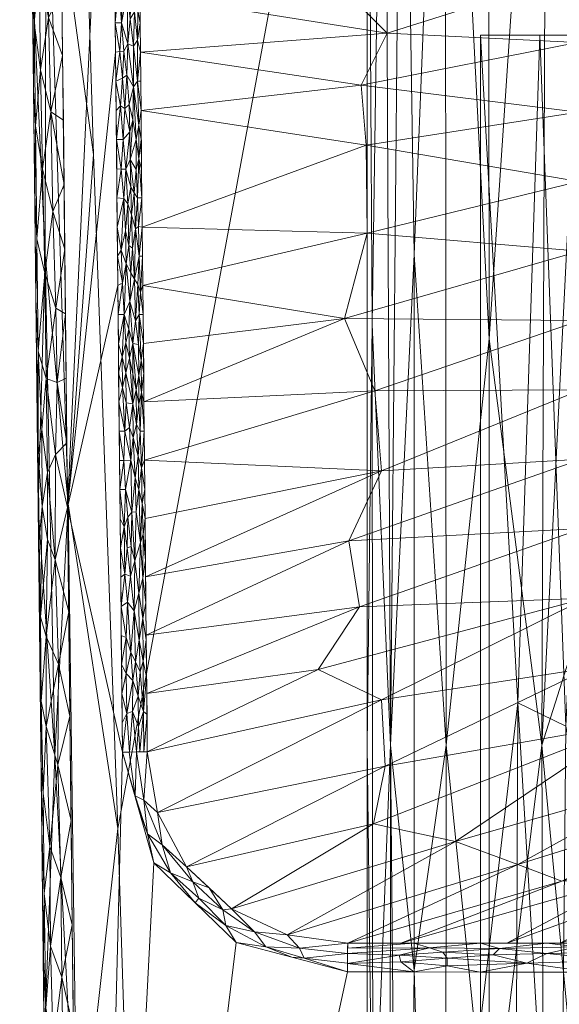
# Model space of a CAD drawing. Header units: millimetres. Extents: x -250 to 250, y 0 to 441.
# Tile 2 of 68: x -250 to -195, y 120 to 220. Entities that reach past the tile are written whole.
import ezdxf

# ---------------------------------------------------------------- set-up
doc = ezdxf.new("R2010")
doc.units = ezdxf.units.MM
doc.layers.add('A-GENM', color=13, linetype='Continuous')

# ---------------------------------------------------------------- blocks, each defined once
blk = doc.blocks.new('MODEL_CCAS0304-1000410R0 - MODEL_CCAS0304-1000410R0-442511-Preview')
at = {"layer": 'A-GENM', "lineweight": 9}
mesh = blk.add_polyface(dxfattribs=at)
corners = [(247.04, -340.46), (245.16, -170.23), (243.26, 0), (-243.26, 0), (-245.16, -170.23), (-247.04, -340.46), (-244.65, -367.74), (-234.65, -393.21), (-215.31, -412.57), (-190.53, -424.2), (-163.94, -430.7), (-136.8, -434.31), (-109.49, -436.28), (-82.13, -437.29), (-54.76, -437.74), (-27.38, -437.88), (0, -437.9), (27.38, -437.88), (54.76, -437.74), (82.13, -437.29), (109.49, -436.28), (136.8, -434.31), (163.94, -430.7), (190.53, -424.2), (215.31, -412.57), (234.65, -393.21), (244.65, -367.74), (0, -433.45), (-26.9, -433.42), (-53.79, -433.27), (-80.69, -432.8), (-107.56, -431.76), (-134.38, -429.72), (-161.02, -425.96), (-187.05, -419.18), (-211.1, -407.12), (-229.57, -387.57), (-239.12, -362.43), (-241.42, -335.64), (-241.2, -311.85), (-240.96, -288.05), (-240.73, -264.26), (-240.5, -240.46), (-240.27, -216.67), (-240.03, -192.87), (-239.8, -169.08), (-239.57, -145.28), (-236.37, -134.01), (-227.95, -125.86), (-216.63, -122.87), (-144.42, -122.84), (-72.21, -122.84), (0, -122.84), (72.21, -122.84), (144.42, -122.84), (216.63, -122.87), (227.96, -125.86), (236.37, -134.01), (239.57, -145.28), (239.8, -169.08), (240.03, -192.87), (240.27, -216.67), (240.5, -240.46), (240.73, -264.26), (240.96, -288.05), (241.2, -311.85), (241.42, -335.64), (239.12, -362.43), (229.57, -387.57), (211.1, -407.12), (187.05, -419.18), (161.02, -425.96), (134.38, -429.72), (107.56, -431.76), (80.69, -432.8), (53.79, -433.27), (26.9, -433.42)]
mesh.append_faces([[corners[k] for k in face] for face in [(47, 3, 46), (50, 3, 49), (57, 2, 56), (61, 1, 60), (34, 10, 33), (70, 23, 69)]], dxfattribs={"vtx0": -1, "vtx1": -1})
mesh.append_faces([[corners[k] for k in face] for face in [(3, 47, 48), (4, 45, 46, 3), (5, 40, 41, 4), (4, 41, 42), (4, 44, 45), (2, 57, 58), (58, 1, 2), (0, 66, 67, 26), (26, 67, 68, 25), (11, 32, 33, 10), (35, 8, 9), (15, 28, 29, 14), (28, 15, 16, 27), (25, 68, 69), (17, 75, 76, 16), (16, 76, 27), (75, 17, 18)]], dxfattribs={"vtx0": -1, "vtx2": -1})
mesh.append_faces([[corners[k] for k in face] for face in [(5, 38, 39, 40), (2, 53, 54, 55), (1, 58, 59, 60), (1, 61, 62, 63), (0, 64, 65, 66), (69, 23, 24, 25)]], dxfattribs={"vtx0": -1, "vtx3": -1})
mesh.append_faces([[corners[k] for k in face] for face in [(51, 52, 3, 50), (48, 49, 3), (43, 44, 4, 42), (55, 56, 2), (11, 12, 32), (29, 30, 14)]], dxfattribs={"vtx1": -1, "vtx2": -1})
mesh.append_faces([[corners[k] for k in face] for face in [(2, 3, 52, 53), (37, 38, 5, 6), (0, 1, 63, 64), (6, 7, 36, 37), (35, 36, 7, 8), (34, 35, 9, 10), (12, 13, 31, 32), (30, 31, 13, 14), (70, 71, 22, 23), (71, 72, 21, 22), (72, 73, 20, 21), (73, 74, 19, 20), (18, 19, 74, 75)]], dxfattribs={"vtx1": -1, "vtx3": -1})
mesh = blk.add_polyface(dxfattribs=at)
corners = [(236.49, 0, -45.12), (237.81, -68.77, -45.12), (240.05, -137.51, -45.12), (242.51, -206.24, -45.12), (244.62, -275, -45.12), (214.62, -275, -45.12), (214.62, -17, -45.12), (-214.62, -17, -45.12), (-214.62, -275, -45.12), (-244.62, -275, -45.12), (-242.51, -206.25, -45.12), (-240.05, -137.51, -45.12), (-237.81, -68.77, -45.12), (-236.49, 0, -45.12)]
mesh.append_faces([[corners[k] for k in face] for face in [(5, 2, 3, 4)]], dxfattribs={"vtx0": -1})
mesh.append_faces([[corners[k] for k in face] for face in [(6, 0, 1), (6, 1, 2, 5)]], dxfattribs={"vtx0": -1, "vtx2": -1})
mesh.append_faces([[corners[k] for k in face] for face in [(12, 13, 7)]], dxfattribs={"vtx1": -1, "vtx2": -1})
mesh.append_faces([[corners[k] for k in face] for face in [(6, 7, 13, 0), (11, 12, 7, 8)]], dxfattribs={"vtx1": -1, "vtx3": -1})
mesh.append_faces([[corners[k] for k in face] for face in [(8, 9, 10, 11)]], dxfattribs={"vtx3": -1})
mesh = blk.add_polyface(dxfattribs=at)
corners = [(250.04, -340.44, -3), (249.24, -335.14, -21.08), (246.87, -329.72, -38.99), (242.89, -324.23, -56.59), (237.32, -318.7, -73.74), (230.26, -313.17, -90.33), (221.83, -307.68, -106.29), (212.17, -302.25, -121.55), (201.44, -296.92, -136.12), (189.78, -291.69, -150), (189.64, -275, -150), (204.79, -275, -131.3), (218.11, -275, -111.45), (229.37, -275, -90.37), (238.28, -275, -68.18), (244.62, -275, -45.12), (242.51, -206.24, -45.12), (240.05, -137.51, -45.12), (237.81, -68.77, -45.12), (236.49, 0, -45.12), (242.22, 0, -24.39), (246.22, 0, -3.43), (248.15, -170.22, -3.21), (197.22, -275, -140.65), (211.45, -275, -121.37), (249.37, -280.01, -3.07), (246.91, -60.39, -3.35), (244.15, -100.72, -23.4), (247.34, -241.52, -24.13), (245.1, -170.61, -27.48), (247.55, -288.99, -30.16), (248.84, -282.29, -16.7), (241.51, -51.47, -30.32), (244.51, -43.15, -16.33), (247.53, -115.3, -3.28), (248.76, -225.12, -3.14), (247.46, -195.99, -15.15), (246.46, -144.95, -15.36)]
mesh.append_faces([[corners[k] for k in face] for face in [(23, 9, 10)]], dxfattribs={"vtx0": -1})
mesh.append_faces([[corners[k] for k in face] for face in [(19, 32, 18), (9, 23, 8), (25, 31, 35), (6, 13, 5), (35, 36, 22), (4, 14, 3), (16, 28, 15), (21, 33, 20)]], dxfattribs={"vtx0": -1, "vtx1": -1})
mesh.append_faces([[corners[k] for k in face] for face in [(15, 30, 2), (30, 31, 1), (30, 15, 28), (29, 17, 27), (28, 16, 29), (28, 36, 35), (32, 33, 27), (18, 32, 27), (36, 28, 29), (37, 36, 29), (31, 30, 28), (28, 35, 31), (27, 33, 26), (37, 22, 36), (29, 27, 37), (33, 32, 20), (34, 37, 27)]], dxfattribs={"vtx0": -1, "vtx1": -1, "vtx2": -1})
mesh.append_faces([[corners[k] for k in face] for face in [(29, 16, 17), (15, 2, 3), (7, 11, 24), (31, 25, 0), (13, 4, 5), (11, 7, 8), (27, 26, 34), (37, 34, 22), (4, 13, 14), (3, 14, 15), (7, 24, 12), (8, 23, 11)]], dxfattribs={"vtx0": -1, "vtx2": -1})
mesh.append_faces([[corners[k] for k in face] for face in [(1, 2, 30), (21, 26, 33), (17, 18, 27), (19, 20, 32), (0, 1, 31), (6, 7, 12), (12, 13, 6)]], dxfattribs={"vtx1": -1, "vtx2": -1})
mesh = blk.add_polyface(dxfattribs=at)
corners = [(176.39, -275, -130), (176.39, -17, -130), (190.36, -17, -110.64), (202.27, -17, -90.19), (211.05, -17, -68.32), (214.62, -17, -45.12), (214.62, -275, -45.12), (211.05, -275, -68.32), (202.27, -275, -90.19), (190.36, -275, -110.64), (176.39, -146, -130), (196.81, -146, -100.25), (206.55, -146, -80.89), (214.62, -146, -45.12), (212.34, -17, -59.9), (212.23, -146, -63.93), (212.83, -275, -56.72), (183.07, -275, -120.73), (187.02, -176.82, -115.58), (184.33, -87.16, -119.41), (191.85, -93.98, -108.34), (196.31, -17, -100.42), (196.31, -275, -100.42), (206.66, -275, -79.25), (206.66, -17, -79.25), (214.02, -99.88, -54.32), (214.09, -188.9, -53.79), (183.37, -17, -120.32), (202.16, -102.68, -90.41), (202.16, -187.42, -90.41), (209.81, -196.01, -72.27), (209.81, -123.06, -72.27)]
mesh.append_faces([[corners[k] for k in face] for face in [(22, 29, 8), (24, 28, 3), (13, 25, 5), (16, 26, 6), (3, 28, 21), (8, 29, 23), (4, 31, 24)]], dxfattribs={"vtx0": -1, "vtx1": -1})
mesh.append_faces([[corners[k] for k in face] for face in [(28, 12, 29), (18, 10, 19), (25, 13, 26), (9, 18, 11), (12, 24, 31), (30, 15, 7), (20, 21, 11), (15, 14, 25), (16, 15, 26), (18, 17, 10), (2, 20, 19), (11, 18, 20), (19, 20, 18), (11, 21, 28), (28, 29, 11), (12, 23, 29), (31, 30, 12), (25, 26, 15), (12, 28, 24), (11, 29, 22), (15, 30, 31), (12, 30, 23), (31, 4, 15)]], dxfattribs={"vtx0": -1, "vtx1": -1, "vtx2": -1})
mesh.append_faces([[corners[k] for k in face] for face in [(25, 14, 5), (19, 10, 1), (26, 13, 6)]], dxfattribs={"vtx0": -1, "vtx2": -1})
mesh.append_faces([[corners[k] for k in face] for face in [(16, 7, 15), (9, 17, 18), (7, 23, 30), (4, 14, 15), (2, 21, 20), (27, 2, 19, 1), (22, 9, 11)]], dxfattribs={"vtx1": -1, "vtx2": -1})
mesh.append_faces([[corners[k] for k in face] for face in [(17, 0, 10)]], dxfattribs={"vtx2": -1})
mesh = blk.add_polyface(dxfattribs=at)
corners = [(203.06, -17, -88.59), (190.92, -17, -109.79), (176.39, -17, -130), (176.39, -218.39, -130), (190.92, -218.39, -109.79), (203.06, -218.39, -88.59), (176.39, -117.7, -130), (185.22, -218.39, -117.7), (188.34, -117.7, -113.65), (196.99, -218.39, -99.19), (203.06, -117.7, -88.59), (196.45, -17, -100.13), (194.36, -147.94, -104.35), (199.25, -150.32, -95.93), (199.54, -77.77, -95.39), (194.99, -79.56, -103.3), (183.65, -17, -119.89), (182.64, -151.83, -121.73), (182.05, -82.65, -122.54)]
mesh.append_faces([[corners[k] for k in face] for face in [(5, 13, 9), (0, 14, 10), (3, 17, 6), (2, 18, 16)]], dxfattribs={"vtx0": -1, "vtx1": -1})
mesh.append_faces([[corners[k] for k in face] for face in [(15, 8, 12), (18, 6, 17), (15, 13, 14), (17, 7, 8), (12, 8, 4), (13, 12, 9), (13, 15, 12), (14, 13, 10), (14, 11, 15), (8, 15, 1), (18, 8, 16), (8, 18, 17)]], dxfattribs={"vtx0": -1, "vtx1": -1, "vtx2": -1})
mesh.append_faces([[corners[k] for k in face] for face in [(8, 1, 16)]], dxfattribs={"vtx0": -1, "vtx2": -1})
mesh.append_faces([[corners[k] for k in face] for face in [(5, 10, 13), (7, 4, 8), (3, 7, 17), (4, 9, 12), (2, 6, 18), (0, 11, 14), (11, 1, 15)]], dxfattribs={"vtx1": -1, "vtx2": -1})
mesh = blk.add_polyface(dxfattribs=at)
corners = [(203.06, -17, -88.59), (203.06, -218.39, -88.59), (203.06, -218.39, -130), (203.06, -60, -175.12), (203.06, -17, -175.12)]
mesh.append_faces([[corners[k] for k in face] for face in [(3, 1, 2)]], dxfattribs={"vtx0": -1})
mesh.append_faces([[corners[k] for k in face] for face in [(0, 1, 3, 4)]], dxfattribs={"vtx1": -1})
mesh = blk.add_polyface(dxfattribs=at)
corners = [(203.06, -60, -175.12), (203.06, -218.39, -130), (176.39, -218.39, -130), (115.2, -218.39, -130), (115.2, -60, -175.12)]
mesh.append_faces([[corners[k] for k in face] for face in [(2, 4, 0, 1)]], dxfattribs={"vtx0": -1})
mesh.append_faces([[corners[k] for k in face] for face in [(2, 3, 4)]], dxfattribs={"vtx2": -1})
mesh = blk.add_polyface(dxfattribs=at)
corners = [(245.44, -101.06, -0.21), (245.35, -89.95, -0.22), (244.32, -95.76), (245.26, -79.78, -0.23), (246.38, -85.2, -0.97), (247.33, -97.8, -3.31), (247.06, -91.22, -2.01), (247.16, -102.29, -1.93), (245.76, -122.34, -0.24), (246.64, -115.44, -0.88), (245.56, -110.92, -0.21), (246.47, -105.9, -0.83), (247.4, -104.38, -3.3), (247.39, -107.87, -2.51), (246.89, -125.5, -1.03), (244.21, -85.12), (246.4, -95.73, -0.87), (247.25, -91.21, -3.31), (247.18, -84.63, -3.32), (246.96, -80.05, -2.07), (247.12, -110.24, -1.63), (244.44, -106.4), (244.56, -117.03), (244.68, -127.67), (247.39, -119.19, -2.02), (247.53, -130.87, -2.03), (247.63, -124.13, -3.27), (247.55, -117.55, -3.28), (247.48, -110.96, -3.29), (247.11, -78.04, -3.33)]
mesh.append_faces([[corners[k] for k in face] for face in [(18, 6, 17), (12, 13, 28)]], dxfattribs={"vtx0": -1, "vtx1": -1})
mesh.append_faces([[corners[k] for k in face] for face in [(0, 1, 2), (3, 1, 4), (5, 6, 7), (8, 9, 10), (9, 11, 10), (11, 0, 10), (12, 7, 13), (8, 14, 9), (1, 3, 15), (16, 6, 4), (6, 18, 19), (6, 16, 7), (11, 16, 0), (20, 7, 11), (6, 19, 4), (4, 1, 16), (0, 21, 10), (1, 0, 16), (22, 8, 10), (16, 11, 7), (24, 9, 14), (24, 14, 25), (25, 26, 24), (13, 7, 20), (11, 9, 20), (9, 24, 20), (24, 27, 13), (24, 13, 20)]], dxfattribs={"vtx0": -1, "vtx1": -1, "vtx2": -1})
mesh.append_faces([[corners[k] for k in face] for face in [(1, 15, 2), (10, 21, 22), (7, 12, 5)]], dxfattribs={"vtx0": -1, "vtx2": -1})
mesh.append_faces([[corners[k] for k in face] for face in [(5, 17, 6), (2, 21, 0), (22, 23, 8), (27, 28, 13), (18, 29, 19), (26, 27, 24)]], dxfattribs={"vtx1": -1, "vtx2": -1})
mesh = blk.add_polyface(dxfattribs=at)
corners = [(247.7, -130.72, -3.26), (247.63, -124.13, -3.27), (247.53, -130.87, -2.03), (247.78, -137.3, -3.26), (245.83, -132.5, -0.22), (246.16, -144, -0.3), (246.97, -135.65, -0.98), (247.35, -157.06, -1.14), (247.33, -147.91, -1.25), (246.08, -154.26, -0.21), (247.65, -141.09, -2.02), (247.85, -150.47, -2.35), (248, -157.05, -3.23), (247.92, -150.47, -3.24), (246.89, -125.5, -1.03), (245.04, -159.59), (244.92, -148.95), (247.21, -166.95, -0.85), (246.44, -164.9, -0.32), (247.21, -173.78, -0.77), (245.76, -122.34, -0.24), (244.68, -127.67), (247.91, -159.09, -2.17), (244.8, -138.31), (245.16, -170.23), (246.38, -175.62, -0.23), (247.85, -143.88, -3.25), (248.07, -163.63, -3.22), (248.05, -166.93, -2.37), (248.15, -170.22, -3.21), (247.76, -170.32, -1.51)]
mesh.append_faces([[corners[k] for k in face] for face in [(15, 9, 16), (26, 11, 13)]], dxfattribs={"vtx0": -1, "vtx1": -1})
mesh.append_faces([[corners[k] for k in face] for face in [(4, 5, 6), (7, 8, 9), (2, 10, 3), (4, 6, 14), (17, 18, 19), (4, 20, 21), (20, 4, 14), (17, 22, 7), (23, 5, 4), (9, 5, 16), (8, 7, 11), (24, 25, 18), (8, 11, 10), (15, 18, 9), (7, 9, 18), (6, 2, 14), (2, 6, 10), (8, 6, 5), (12, 11, 22), (10, 11, 26), (22, 11, 7), (6, 8, 10), (9, 8, 5), (27, 22, 28), (22, 30, 28), (19, 30, 17), (22, 17, 30), (7, 18, 17)]], dxfattribs={"vtx0": -1, "vtx1": -1, "vtx2": -1})
mesh.append_faces([[corners[k] for k in face] for face in [(11, 12, 13), (5, 23, 16), (4, 21, 23), (18, 15, 24), (10, 26, 3), (28, 29, 27)]], dxfattribs={"vtx0": -1, "vtx2": -1})
mesh.append_faces([[corners[k] for k in face] for face in [(0, 1, 2, 3), (27, 12, 22)]], dxfattribs={"vtx1": -1, "vtx2": -1})
mesh = blk.add_polyface(dxfattribs=at)
corners = [(206.46, -123.49, -0.08), (198.32, -123.75, -0.15), (206.46, -124.27, -0.37), (216.61, -124.76, -0.67), (216.62, -123.72, -0.3), (211.35, -124.57, -0.55), (196.31, -125.8, -2.41), (201.11, -125.26, -1.24), (193.19, -125.44, -1.51), (208.26, -125.32, -1.33), (206.89, -124.87, -0.79), (216.63, -122.87), (209.86, -122.87), (196.29, -124.75, -0.69), (189.22, -124.02, -0.25), (216.61, -125.28, -1.53), (209.84, -125.8, -2.4), (216.6, -125.81, -2.39), (203.09, -122.86), (211.17, -123.89, -0.19), (203.07, -125.8, -2.41), (201.75, -124.63, -0.59), (197.45, -122.86), (191.81, -122.86), (188.89, -124.91, -0.82), (189.54, -125.79, -2.42)]
mesh.append_faces([[corners[k] for k in face] for face in [(15, 16, 17)]], dxfattribs={"vtx0": -1})
mesh.append_faces([[corners[k] for k in face] for face in [(0, 1, 2), (6, 7, 8), (5, 9, 3), (7, 9, 10), (13, 1, 14), (5, 4, 19), (1, 0, 18), (9, 5, 10), (0, 19, 12), (19, 0, 2), (13, 21, 1), (14, 1, 23), (13, 24, 8), (19, 2, 5), (12, 19, 4), (10, 5, 2), (16, 15, 9), (2, 21, 10), (10, 21, 7), (8, 7, 13), (20, 9, 7), (13, 14, 24), (1, 21, 2), (7, 21, 13)]], dxfattribs={"vtx0": -1, "vtx1": -1, "vtx2": -1})
mesh.append_faces([[corners[k] for k in face] for face in [(0, 12, 18), (9, 20, 16), (8, 25, 6)]], dxfattribs={"vtx0": -1, "vtx2": -1})
mesh.append_faces([[corners[k] for k in face] for face in [(1, 18, 22, 23)]], dxfattribs={"vtx0": -1, "vtx3": -1})
mesh.append_faces([[corners[k] for k in face] for face in [(3, 4, 5), (6, 20, 7), (15, 3, 9)]], dxfattribs={"vtx1": -1, "vtx2": -1})
mesh.append_faces([[corners[k] for k in face] for face in [(4, 11, 12)]], dxfattribs={"vtx2": -1})
mesh = blk.add_polyface(dxfattribs=at)
corners = [(216.6, -125.81, -2.39), (222.77, -126.65, -1.94), (228.45, -129.31, -1.61), (233.02, -133.6, -1.42), (235.98, -139.12, -1.36), (237.03, -145.31, -1.41), (238.12, -145.3, -0.37), (239.57, -145.28), (236.37, -134.01), (227.96, -125.86), (216.63, -122.87), (216.61, -124.76, -0.67), (231.76, -130.39, -0.33), (235.5, -135.83, -0.49), (226.1, -126.97, -0.64), (237.97, -139.65), (222.29, -124.36), (237, -136.96, -0.11), (237.4, -140.37, -0.41), (234.67, -132.98, -0.13), (232.16, -129.93), (238.88, -145.29, -0.18), (224.94, -125.43, -0.15), (221.5, -125.31, -0.64), (229.02, -127.59, -0.15), (216.62, -123.76, -0.32), (238.28, -140.82, -0.1), (221.05, -124.29, -0.16), (230.73, -131.46, -1.52), (232.4, -132.05, -0.81), (229.34, -129.2, -0.81)]
mesh.append_faces([[corners[k] for k in face] for face in [(8, 17, 15), (2, 14, 1), (1, 23, 0), (4, 13, 3), (21, 26, 6), (3, 29, 28), (9, 24, 20), (7, 26, 21), (10, 27, 16), (11, 27, 25), (28, 30, 2)]], dxfattribs={"vtx0": -1, "vtx1": -1})
mesh.append_faces([[corners[k] for k in face] for face in [(28, 29, 30), (19, 20, 12), (13, 17, 19), (30, 29, 12), (26, 15, 17), (19, 17, 8), (14, 23, 1), (14, 22, 23), (9, 22, 24), (18, 17, 13), (26, 17, 18), (4, 18, 13), (27, 11, 23), (19, 12, 29), (23, 22, 27), (14, 30, 24), (14, 24, 22), (20, 24, 12), (27, 22, 16), (6, 26, 18), (13, 19, 29), (13, 29, 3), (24, 30, 12), (14, 2, 30)]], dxfattribs={"vtx0": -1, "vtx1": -1, "vtx2": -1})
mesh.append_faces([[corners[k] for k in face] for face in [(18, 5, 6), (22, 9, 16), (19, 8, 20), (26, 7, 15), (23, 11, 0)]], dxfattribs={"vtx0": -1, "vtx2": -1})
mesh.append_faces([[corners[k] for k in face] for face in [(4, 5, 18), (10, 25, 27)]], dxfattribs={"vtx1": -1, "vtx2": -1})
mesh = blk.add_polyface(dxfattribs=at)
corners = [(187.72, -148.19, -72.47), (191.88, -153.89, -72.47), (212.79, -143.85, -37.05), (213.16, -150.63, -39.38), (219.6, -153.72, -29.32), (237.03, -145.31, -1.41), (144.41, -132.79, -38.98), (162.47, -125.79, -2.44), (157.05, -125.79, -2.44), (141.56, -139.21, -72.47), (159.8, -132.89, -39.48), (154.82, -132.1, -35.35), (138.58, -132.7, -38.47), (213.96, -137.98, -30.32), (183.56, -142.48, -72.47), (205.62, -136.18, -37.75), (215.4, -160.1, -36.13), (237.09, -151.26, -1.41), (235.98, -139.12, -1.36), (211.19, -125.8, -2.4), (187.76, -132.5, -37.46), (194.78, -132.14, -35.25), (216.6, -125.81, -2.39), (199.25, -133.81, -39.01), (222.77, -126.65, -1.94), (228.45, -129.31, -1.61), (166.36, -132.67, -38.35), (178.71, -125.79, -2.43), (151.64, -125.79, -2.44), (146.22, -125.79, -2.44), (175.03, -132.58, -37.85), (189.54, -125.79, -2.42), (169.88, -139.22, -72.47), (176.72, -140.85, -72.47), (192.28, -160.98, -72.47), (148.64, -139.21, -72.47), (233.02, -133.6, -1.42), (183.77, -131.77, -33.62), (194.95, -125.8, -2.41), (205.78, -125.8, -2.4), (200.36, -125.8, -2.41), (173.3, -125.79, -2.44), (167.88, -125.79, -2.44), (155.72, -139.21, -72.47), (184.13, -125.79, -2.42), (162.8, -139.21, -72.47), (134.48, -139.21, -72.47)]
mesh.append_faces([[corners[k] for k in face] for face in [(22, 23, 24), (5, 4, 17), (25, 13, 36), (31, 30, 38), (32, 37, 45), (7, 11, 42)]], dxfattribs={"vtx0": -1, "vtx1": -1})
mesh.append_faces([[corners[k] for k in face] for face in [(3, 4, 5), (9, 10, 11), (8, 12, 6), (13, 0, 2), (16, 17, 4), (19, 20, 21), (2, 3, 18), (13, 25, 15), (26, 27, 10), (3, 2, 1), (23, 22, 21), (30, 31, 26), (6, 11, 7), (23, 15, 24), (23, 14, 15), (36, 13, 2), (23, 21, 33), (30, 37, 38), (34, 4, 3), (0, 13, 15), (32, 21, 20), (10, 35, 26), (11, 10, 41), (30, 26, 43), (37, 30, 45), (20, 40, 37), (11, 6, 46), (37, 32, 20)]], dxfattribs={"vtx0": -1, "vtx1": -1, "vtx2": -1})
mesh.append_faces([[corners[k] for k in face] for face in [(6, 7, 8), (3, 5, 18), (21, 22, 19), (21, 32, 33), (15, 25, 24), (11, 41, 42)]], dxfattribs={"vtx0": -1, "vtx2": -1})
mesh.append_faces([[corners[k] for k in face] for face in [(26, 31, 44, 27)]], dxfattribs={"vtx0": -1, "vtx3": -1})
mesh.append_faces([[corners[k] for k in face] for face in [(0, 1, 2), (14, 0, 15), (28, 29, 12, 8), (33, 14, 23), (1, 34, 3), (9, 35, 10), (18, 36, 2), (39, 40, 20, 19), (35, 43, 26), (43, 45, 30), (27, 41, 10), (40, 38, 37)]], dxfattribs={"vtx1": -1, "vtx2": -1})
mesh = blk.add_polyface(dxfattribs=at)
corners = [(239.19, -156.98, -0.04), (239.66, -154.21), (239.17, -153.31, -0.04), (237.14, -156.72, -1.41), (237.49, -158.9, -0.97), (237.45, -154.55, -0.97), (238.84, -145.29, -0.19), (238.12, -145.3, -0.37), (238.53, -149.43, -0.2), (237.75, -153.48, -0.68), (237.41, -149.42, -0.97), (237.4, -145.31, -1.05), (237.06, -149.12, -1.41), (237.94, -147.89, -0.5), (237.97, -150.98, -0.5), (237.78, -145.3, -0.69), (238.22, -154.5, -0.37), (238.72, -155.48, -0.15), (238.38, -159.7, -0.31), (239.06, -160.59, -0.08), (239.1, -149.21, -0.04), (239.57, -145.28), (239.71, -160.15), (239.68, -157.18), (237.86, -156.71, -0.62), (237.88, -161.48, -0.64), (237.18, -160.52, -1.41), (238.52, -152.59, -0.22), (239.63, -151.23), (237.1, -152.92, -1.41), (239.6, -148.26), (237.03, -145.31, -1.41)]
mesh.append_faces([[corners[k] for k in face] for face in [(12, 11, 31)]], dxfattribs={"vtx0": -1})
mesh.append_faces([[corners[k] for k in face] for face in [(1, 0, 23)]], dxfattribs={"vtx0": -1, "vtx1": -1})
mesh.append_faces([[corners[k] for k in face] for face in [(0, 1, 2), (3, 4, 5), (9, 10, 5), (11, 12, 10), (13, 10, 14), (14, 9, 16), (17, 18, 19), (6, 8, 20), (8, 7, 13), (16, 18, 17), (24, 4, 25), (10, 13, 15), (13, 14, 8), (27, 14, 16), (20, 2, 28), (4, 24, 5), (9, 5, 24), (10, 29, 5), (27, 2, 20), (27, 20, 8), (2, 17, 0), (17, 19, 0), (18, 16, 24), (27, 16, 17), (2, 27, 17), (14, 27, 8), (16, 9, 24), (10, 9, 14)]], dxfattribs={"vtx0": -1, "vtx1": -1, "vtx2": -1})
mesh.append_faces([[corners[k] for k in face] for face in [(20, 21, 6), (10, 15, 11), (5, 29, 3), (20, 30, 21), (20, 28, 30)]], dxfattribs={"vtx0": -1, "vtx2": -1})
mesh.append_faces([[corners[k] for k in face] for face in [(6, 7, 8), (7, 15, 13), (22, 23, 0), (3, 26, 4), (12, 29, 10), (1, 28, 2)]], dxfattribs={"vtx1": -1, "vtx2": -1})
mesh = blk.add_polyface(dxfattribs=at)
corners = [(216.49, -166.84, -34.5), (237.14, -157.21, -1.41), (215.4, -160.1, -36.13), (192.28, -160.98, -72.47), (219.6, -153.72, -29.32), (214.7, -207.18, -37.96), (214.62, -198.19, -37.96), (193.02, -203.46, -72.47), (193.29, -231.79, -72.47), (193.36, -238.85, -72.47), (215.12, -239.26, -37.79), (216.94, -189.5, -34.12), (192.96, -196.38, -72.47), (213.14, -173.97, -39.94), (237.2, -163.15, -1.41), (237.38, -180.99, -1.41), (213.82, -182.11, -38.98), (238.01, -246.4, -1.41), (214.92, -245.35, -38.19), (192.75, -175.15, -72.47), (192.82, -182.23, -72.47), (215.22, -213.3, -37.23), (237.67, -210.72, -1.41), (237.32, -175.04, -1.41), (193.09, -210.54, -72.47), (237.49, -192.88, -1.41), (237.43, -186.94, -1.41), (237.09, -151.26, -1.41), (192.89, -189.31, -72.47), (192.69, -168.07, -72.47), (237.26, -169.1, -1.41), (212.07, -249.81, -42.82), (193.43, -245.93, -72.47), (237.96, -240.45, -1.41), (217.69, -223.75, -33.46), (215.31, -230.34, -37.35), (237.84, -228.56, -1.41), (237.9, -234.5, -1.41), (193.23, -224.73, -72.47), (237.78, -222.61, -1.41), (212.57, -218.61, -41.53), (237.72, -216.66, -1.41), (193.16, -217.63, -72.47), (237.61, -204.77, -1.41), (237.55, -198.83, -1.41)]
mesh.append_faces([[corners[k] for k in face] for face in [(23, 16, 15), (27, 2, 1), (32, 18, 9), (36, 35, 37), (25, 6, 44), (14, 13, 30), (38, 40, 42)]], dxfattribs={"vtx0": -1, "vtx1": -1})
mesh.append_faces([[corners[k] for k in face] for face in [(0, 1, 2), (3, 2, 4), (5, 6, 7), (11, 12, 6), (13, 14, 0), (11, 15, 16), (17, 10, 18), (18, 10, 9), (21, 22, 5), (23, 13, 16), (24, 21, 5), (13, 20, 16), (11, 16, 28), (13, 0, 19), (0, 2, 29), (31, 18, 32), (34, 35, 36), (38, 35, 34), (35, 8, 10), (37, 35, 10), (40, 41, 21), (38, 34, 40), (40, 21, 42), (11, 6, 25), (44, 6, 5), (40, 34, 39)]], dxfattribs={"vtx0": -1, "vtx1": -1, "vtx2": -1})
mesh.append_faces([[corners[k] for k in face] for face in [(11, 25, 26), (2, 3, 29), (0, 29, 19), (11, 28, 12), (13, 23, 30), (10, 33, 37), (34, 36, 39), (21, 24, 42), (40, 39, 41), (21, 41, 22)]], dxfattribs={"vtx0": -1, "vtx2": -1})
mesh.append_faces([[corners[k] for k in face] for face in [(5, 22, 43, 44)]], dxfattribs={"vtx0": -1, "vtx3": -1})
mesh.append_faces([[corners[k] for k in face] for face in [(8, 9, 10), (19, 20, 13), (20, 28, 16), (17, 33, 10), (38, 8, 35), (7, 24, 5), (12, 7, 6), (14, 1, 0), (26, 15, 11)]], dxfattribs={"vtx1": -1, "vtx2": -1})
mesh = blk.add_polyface(dxfattribs=at)
corners = [(237.88, -161.48, -0.64), (238.31, -164.8, -0.37), (238.38, -159.7, -0.31), (238.28, -173.27, -0.44), (238.16, -169.8, -0.49), (237.88, -172.07, -0.72), (239.31, -163.43, -0.03), (238.73, -163.23, -0.18), (239.08, -166.11, -0.08), (239.25, -172.05, -0.06), (239.01, -169.24, -0.11), (238.6, -169.74, -0.25), (237.74, -166.66, -0.8), (239.74, -163.13), (239.77, -166.1), (239.4, -168.25, -0.03), (238.67, -166.25, -0.21), (237.86, -156.71, -0.62), (237.5, -163.03, -1), (237.49, -158.9, -0.97), (237.46, -167.5, -1.11), (237.54, -170.65, -1.05), (237.22, -164.81, -1.41), (237.18, -160.52, -1.41), (237.26, -169.1, -1.41), (239.19, -156.98, -0.04), (239.06, -160.59, -0.08), (239.71, -160.15), (237.29, -172.07, -1.41), (239.83, -172.05), (239.8, -169.08)]
mesh.append_faces([[corners[k] for k in face] for face in [(13, 6, 14), (22, 18, 23), (30, 15, 29), (14, 15, 30)]], dxfattribs={"vtx0": -1, "vtx1": -1})
mesh.append_faces([[corners[k] for k in face] for face in [(0, 1, 2), (3, 4, 5), (6, 7, 8), (9, 10, 11), (12, 1, 0), (14, 6, 15), (8, 7, 16), (0, 2, 17), (7, 2, 1), (12, 0, 18), (19, 18, 0), (12, 20, 21), (20, 24, 21), (23, 18, 19), (18, 22, 20), (1, 12, 4), (15, 8, 10), (25, 26, 27), (4, 3, 11), (12, 21, 5), (1, 4, 11), (12, 5, 4), (18, 20, 12), (6, 27, 26), (2, 7, 26), (16, 7, 1), (1, 11, 16), (10, 16, 11), (9, 29, 15), (16, 10, 8), (9, 15, 10), (7, 6, 26), (6, 8, 15)]], dxfattribs={"vtx0": -1, "vtx1": -1, "vtx2": -1})
mesh.append_faces([[corners[k] for k in face] for face in [(21, 24, 28)]], dxfattribs={"vtx0": -1, "vtx2": -1})
mesh.append_faces([[corners[k] for k in face] for face in [(22, 24, 20), (13, 27, 6)]], dxfattribs={"vtx1": -1, "vtx2": -1})
mesh = blk.add_polyface(dxfattribs=at)
corners = [(248.29, -197.62, -1.97), (247.49, -194.11, -0.82), (247.73, -204.77, -0.93), (248.38, -191.5, -3.19), (248.17, -186.18, -1.99), (246.86, -210.56, -0.27), (247.91, -214.87, -1), (245.52, -203.15), (246.65, -200.42, -0.23), (246.23, -182.98, -0.15), (247.34, -183.38, -0.79), (246.38, -175.62, -0.23), (248.43, -209.13, -1.98), (248.62, -212.77, -3.16), (248.5, -202.13, -3.17), (247.8, -178.17, -1.43), (248.15, -175.56, -2.36), (247.21, -173.78, -0.77), (246.44, -164.9, -0.32), (248.27, -180.86, -3.2), (248.05, -166.93, -2.37), (247.76, -170.32, -1.51), (248.15, -170.22, -3.21), (245.37, -189.99), (245.3, -183.4), (246.37, -190.54, -0.16), (245.45, -196.57), (245.59, -209.74), (245.67, -216.32), (245.16, -170.23), (245.23, -176.82)]
mesh.append_faces([[corners[k] for k in face] for face in [(19, 4, 3), (23, 9, 24), (27, 5, 7), (28, 5, 27), (3, 0, 14), (22, 16, 19)]], dxfattribs={"vtx0": -1, "vtx1": -1})
mesh.append_faces([[corners[k] for k in face] for face in [(0, 1, 2), (3, 4, 0), (2, 5, 6), (7, 5, 8), (9, 10, 11), (15, 4, 16), (17, 18, 11), (4, 19, 16), (20, 21, 16), (20, 16, 22), (1, 0, 4), (1, 4, 10), (0, 2, 12), (8, 2, 1), (25, 8, 1), (8, 25, 26), (2, 8, 5), (12, 2, 6), (12, 14, 0), (10, 25, 1), (9, 23, 25), (10, 15, 17), (16, 21, 15), (17, 15, 21), (4, 15, 10), (10, 17, 11), (10, 9, 25), (30, 9, 11)]], dxfattribs={"vtx0": -1, "vtx1": -1, "vtx2": -1})
mesh.append_faces([[corners[k] for k in face] for face in [(12, 13, 14), (11, 29, 30), (8, 26, 7), (9, 30, 24)]], dxfattribs={"vtx0": -1, "vtx2": -1})
mesh.append_faces([[corners[k] for k in face] for face in [(23, 26, 25)]], dxfattribs={"vtx1": -1, "vtx2": -1})
mesh = blk.add_polyface(dxfattribs=at)
corners = [(239.31, -178.01, -0.06), (239.92, -180.97), (239.89, -178), (237.76, -178.02, -0.89), (238.13, -178.69, -0.57), (237.97, -175.46, -0.67), (237.88, -172.07, -0.72), (238.28, -173.27, -0.44), (239.56, -182.47, -0.02), (239.19, -180.89, -0.09), (239.21, -183.96, -0.09), (237.62, -181.97, -1.08), (237.89, -183.68, -0.81), (237.89, -180.76, -0.79), (237.61, -174.28, -1.01), (237.54, -170.65, -1.05), (237.29, -172.07, -1.41), (237.32, -175.05, -1.41), (237.35, -178.02, -1.41), (238.18, -182.24, -0.57), (238.6, -169.74, -0.25), (238.7, -175.04, -0.23), (239.25, -172.05, -0.06), (239.43, -175.03, -0.03), (239.83, -172.05), (238.85, -178.39, -0.19), (239.86, -175.03), (238.49, -180.81, -0.36), (238.46, -177.38, -0.36), (238.51, -183.87, -0.37), (237.38, -180.99, -1.41), (237.4, -183.97, -1.41)]
mesh.append_faces([[corners[k] for k in face] for face in [(24, 23, 26), (31, 11, 30), (26, 23, 2)]], dxfattribs={"vtx0": -1, "vtx1": -1})
mesh.append_faces([[corners[k] for k in face] for face in [(3, 4, 5), (6, 5, 7), (8, 9, 10), (11, 12, 13), (14, 15, 16), (3, 13, 4), (13, 12, 19), (3, 5, 14), (1, 0, 8), (20, 21, 22), (23, 24, 22), (21, 0, 23), (0, 2, 23), (25, 9, 0), (9, 8, 0), (25, 0, 21), (27, 10, 9), (28, 25, 21), (27, 9, 25), (19, 29, 27), (19, 27, 4), (28, 27, 25), (5, 4, 28), (28, 7, 5), (14, 5, 6), (15, 14, 6), (21, 20, 7), (4, 13, 19), (18, 11, 3), (3, 11, 13), (7, 28, 21), (27, 28, 4), (14, 18, 3), (21, 23, 22)]], dxfattribs={"vtx0": -1, "vtx1": -1, "vtx2": -1})
mesh.append_faces([[corners[k] for k in face] for face in [(0, 1, 2), (11, 18, 30)]], dxfattribs={"vtx0": -1, "vtx2": -1})
mesh.append_faces([[corners[k] for k in face] for face in [(17, 18, 14), (16, 17, 14)]], dxfattribs={"vtx1": -1, "vtx2": -1})
mesh = blk.add_polyface(dxfattribs=at)
corners = [(237.64, -185.23, -1.1), (237.43, -186.94, -1.41), (237.85, -189.91, -0.91), (238.51, -183.87, -0.37), (238.52, -186.94, -0.37), (238.86, -185.45, -0.21), (239.97, -186.92), (239.58, -185.59, -0.02), (239.39, -189.9, -0.07), (238.81, -191.22, -0.26), (239.19, -195.06, -0.13), (237.91, -186.85, -0.83), (237.89, -183.68, -0.81), (239.95, -183.95), (239.56, -182.47, -0.02), (239.92, -180.97), (238.18, -182.24, -0.57), (237.62, -181.97, -1.08), (238.22, -189.26, -0.59), (239.23, -187.01, -0.1), (238.9, -188.41, -0.21), (239.55, -193.15, -0.04), (239.21, -183.96, -0.09), (240, -189.9), (238.49, -180.81, -0.36), (237.4, -183.97, -1.41), (237.46, -189.91, -1.41), (237.98, -192.97, -0.82), (238.33, -193.5, -0.54), (240.03, -192.87), (237.71, -192.2, -1.1), (237.49, -192.88, -1.41)]
mesh.append_faces([[corners[k] for k in face] for face in [(15, 14, 13), (23, 21, 29)]], dxfattribs={"vtx0": -1, "vtx1": -1})
mesh.append_faces([[corners[k] for k in face] for face in [(0, 1, 2), (3, 4, 5), (6, 7, 8), (8, 9, 10), (11, 12, 0), (13, 14, 7), (3, 16, 4), (17, 0, 12), (11, 18, 4), (2, 11, 0), (8, 7, 19), (20, 8, 19), (18, 9, 4), (10, 21, 8), (22, 7, 14), (19, 7, 22), (21, 23, 8), (22, 5, 19), (19, 5, 20), (24, 5, 22), (20, 4, 9), (5, 24, 3), (4, 16, 12), (4, 20, 5), (8, 20, 9), (17, 25, 0), (18, 11, 2), (4, 12, 11), (27, 18, 2), (9, 18, 28), (18, 27, 28), (30, 27, 2), (26, 30, 2)]], dxfattribs={"vtx0": -1, "vtx1": -1, "vtx2": -1})
mesh.append_faces([[corners[k] for k in face] for face in [(2, 1, 26), (30, 26, 31)]], dxfattribs={"vtx0": -1, "vtx2": -1})
mesh.append_faces([[corners[k] for k in face] for face in [(6, 13, 7), (25, 1, 0), (23, 6, 8)]], dxfattribs={"vtx1": -1, "vtx2": -1})
mesh = blk.add_polyface(dxfattribs=at)
corners = [(238.91, -196.96, -0.24), (239.02, -201.18, -0.21), (239.26, -198.45, -0.12), (238.33, -193.5, -0.54), (238.22, -198.64, -0.65), (238.53, -196.66, -0.42), (238.38, -202.32, -0.56), (238.72, -202.88, -0.35), (238.65, -200.07, -0.38), (237.71, -192.2, -1.1), (237.52, -195.86, -1.41), (237.87, -195.85, -0.95), (238.72, -194.16, -0.31), (239.68, -196.47, -0.03), (239.19, -195.06, -0.13), (237.58, -201.8, -1.41), (237.88, -205.77, -1.05), (238.02, -201.8, -0.86), (239.55, -193.15, -0.04), (239.42, -201.72, -0.08), (239.68, -204.73, -0.04), (240.12, -201.8), (238.15, -204.69, -0.77), (237.98, -192.97, -0.82), (237.91, -198.88, -0.94), (238.77, -205.7, -0.34), (239.21, -204.74, -0.15), (240.06, -195.85), (240.03, -192.87), (238.81, -191.22, -0.26), (240.09, -198.82), (237.55, -198.83, -1.41), (237.49, -192.88, -1.41)]
mesh.append_faces([[corners[k] for k in face] for face in [(15, 24, 31)]], dxfattribs={"vtx0": -1, "vtx1": -1})
mesh.append_faces([[corners[k] for k in face] for face in [(0, 1, 2), (3, 4, 5), (6, 7, 8), (9, 10, 11), (3, 5, 12), (2, 13, 14), (15, 16, 17), (13, 18, 14), (4, 17, 6), (4, 3, 11), (19, 20, 21), (6, 17, 22), (9, 11, 23), (24, 17, 4), (23, 11, 3), (24, 15, 17), (25, 7, 6), (4, 6, 8), (4, 8, 5), (24, 4, 11), (8, 1, 0), (5, 0, 12), (7, 26, 1), (1, 8, 7), (2, 1, 19), (13, 2, 19), (2, 14, 0), (18, 13, 27), (12, 14, 29), (8, 0, 5), (14, 12, 0), (3, 12, 29), (1, 26, 19), (30, 13, 19), (11, 31, 24)]], dxfattribs={"vtx0": -1, "vtx1": -1, "vtx2": -1})
mesh.append_faces([[corners[k] for k in face] for face in [(18, 27, 28), (9, 32, 10), (13, 30, 27)]], dxfattribs={"vtx0": -1, "vtx2": -1})
mesh.append_faces([[corners[k] for k in face] for face in [(21, 30, 19), (10, 31, 11)]], dxfattribs={"vtx1": -1, "vtx2": -1})
mesh = blk.add_polyface(dxfattribs=at)
corners = [(238.18, -207.74, -0.77), (237.9, -209.23, -1.07), (238.45, -213.12, -0.59), (238.8, -208.54, -0.34), (238.5, -209.76, -0.53), (238.89, -211.33, -0.31), (239.77, -211.19, -0.03), (239.48, -207.75, -0.08), (239.33, -210.92, -0.13), (238.03, -213.69, -0.97), (237.67, -210.72, -1.41), (237.69, -213.69, -1.41), (237.64, -207.75, -1.41), (238.77, -205.7, -0.34), (238.02, -201.8, -0.86), (237.88, -205.77, -1.05), (238.15, -204.69, -0.77), (240.15, -204.77), (239.68, -204.73, -0.04), (240.18, -207.74), (239.1, -214.3, -0.23), (239.21, -204.74, -0.15), (237.58, -201.8, -1.41), (237.61, -204.77, -1.41), (238.42, -217.26, -0.64), (238.38, -202.32, -0.56), (238.72, -202.88, -0.35), (240.21, -210.72), (240.24, -213.69), (239.57, -214, -0.08), (239.83, -216.73, -0.03), (239.42, -201.72, -0.08), (240.12, -201.8), (237.72, -216.66, -1.41)]
mesh.append_faces([[corners[k] for k in face] for face in [(17, 18, 19), (12, 15, 23), (27, 6, 28)]], dxfattribs={"vtx0": -1, "vtx1": -1})
mesh.append_faces([[corners[k] for k in face] for face in [(0, 1, 2), (3, 4, 5), (6, 7, 8), (0, 4, 13), (14, 15, 16), (7, 19, 18), (8, 5, 20), (7, 21, 3), (21, 7, 18), (2, 9, 24), (12, 1, 15), (4, 2, 5), (0, 2, 4), (3, 5, 8), (13, 4, 3), (0, 15, 1), (2, 1, 9), (16, 15, 0), (0, 13, 16), (13, 25, 16), (21, 26, 13), (29, 8, 20), (2, 20, 5), (30, 28, 29), (6, 8, 29), (3, 8, 7), (28, 6, 29), (6, 19, 7), (21, 18, 31), (3, 21, 13), (10, 9, 1)]], dxfattribs={"vtx0": -1, "vtx1": -1, "vtx2": -1})
mesh.append_faces([[corners[k] for k in face] for face in [(9, 10, 11), (15, 22, 23), (18, 17, 32)]], dxfattribs={"vtx0": -1, "vtx2": -1})
mesh.append_faces([[corners[k] for k in face] for face in [(12, 10, 1), (27, 19, 6), (11, 33, 9)]], dxfattribs={"vtx1": -1, "vtx2": -1})
mesh = blk.add_polyface(dxfattribs=at)
corners = [(248.91, -250.13, -2.02), (249.09, -255.33, -3.11), (248.98, -244.69, -3.12), (248.68, -229.51, -2.04), (248.8, -239.98, -2.04), (248.86, -234.05, -3.13), (248.2, -234.84, -1.07), (248.05, -224.99, -1.03), (247.03, -230.39, -0.24), (249.01, -260.55, -1.97), (247.39, -239.57, -0.37), (248.33, -255.32, -0.96), (248.56, -219.66, -2), (247.91, -214.87, -1), (246.86, -210.56, -0.27), (245.67, -216.32), (247.1, -220.19, -0.33), (248.74, -223.41, -3.15), (248.43, -209.13, -1.98), (248.62, -212.77, -3.16), (248.28, -244.7, -1.04), (246.03, -249.25), (247.33, -249.4, -0.28), (245.96, -242.66), (245.74, -222.91), (245.81, -229.49), (246.1, -255.83), (247.41, -260.47, -0.26), (245.88, -236.08)]
mesh.append_faces([[corners[k] for k in face] for face in [(17, 3, 5), (21, 22, 23), (5, 4, 2), (26, 22, 21)]], dxfattribs={"vtx0": -1, "vtx1": -1})
mesh.append_faces([[corners[k] for k in face] for face in [(3, 4, 5), (6, 3, 7), (8, 6, 7), (9, 1, 0), (8, 10, 6), (0, 11, 9), (7, 12, 13), (14, 15, 16), (14, 16, 13), (17, 12, 3), (18, 13, 12), (12, 19, 18), (3, 12, 7), (2, 4, 0), (16, 7, 13), (6, 4, 3), (4, 6, 20), (22, 10, 23), (4, 20, 0), (11, 0, 20), (20, 22, 11), (20, 6, 10), (22, 26, 27), (22, 27, 11), (8, 7, 16), (28, 10, 8), (22, 20, 10), (24, 8, 16)]], dxfattribs={"vtx0": -1, "vtx1": -1, "vtx2": -1})
mesh.append_faces([[corners[k] for k in face] for face in [(0, 1, 2), (12, 17, 19), (8, 24, 25), (10, 28, 23)]], dxfattribs={"vtx0": -1, "vtx2": -1})
mesh.append_faces([[corners[k] for k in face] for face in [(25, 28, 8), (15, 24, 16)]], dxfattribs={"vtx1": -1, "vtx2": -1})
mesh = blk.add_polyface(dxfattribs=at)
corners = [(238.66, -223.22, -0.51), (238.3, -224.44, -0.8), (238.63, -226.74, -0.56), (239.53, -222.78, -0.11), (239.67, -219.65, -0.07), (239.08, -222.63, -0.27), (239.94, -223.62, -0.03), (239.03, -217.52, -0.27), (239.1, -214.3, -0.23), (238.45, -213.12, -0.59), (238.33, -220.77, -0.75), (238.03, -213.69, -0.97), (237.72, -216.66, -1.41), (238.04, -217.89, -1.01), (238.42, -217.26, -0.64), (240.29, -219.64), (239.04, -228.1, -0.31), (239.7, -226.01, -0.08), (239.83, -216.73, -0.03), (238.78, -220.07, -0.41), (240.24, -213.69), (240.27, -216.67), (239.42, -216.77, -0.12), (237.78, -222.61, -1.41), (238.01, -224.09, -1.11), (237.98, -220.91, -1.11), (238.28, -227.96, -0.86), (240.32, -222.62), (240.35, -225.59), (237.75, -219.64, -1.41), (237.81, -225.58, -1.41), (239.57, -214, -0.08)]
mesh.append_faces([[corners[k] for k in face] for face in [(20, 18, 21), (27, 6, 28), (29, 13, 12), (15, 6, 27), (21, 18, 15)]], dxfattribs={"vtx0": -1, "vtx1": -1})
mesh.append_faces([[corners[k] for k in face] for face in [(0, 1, 2), (3, 4, 5), (3, 6, 4), (7, 8, 9), (4, 7, 5), (10, 1, 0), (11, 12, 13), (7, 9, 14), (6, 15, 4), (16, 17, 5), (4, 15, 18), (0, 5, 19), (22, 4, 18), (7, 22, 8), (23, 24, 25), (24, 26, 1), (0, 16, 5), (19, 5, 7), (0, 19, 10), (13, 10, 14), (13, 25, 10), (11, 13, 14), (13, 29, 25), (25, 1, 10), (25, 24, 1), (7, 14, 19), (10, 19, 14), (5, 17, 3), (6, 3, 17), (28, 6, 17), (22, 18, 31), (4, 22, 7), (31, 8, 22)]], dxfattribs={"vtx0": -1, "vtx1": -1, "vtx2": -1})
mesh.append_faces([[corners[k] for k in face] for face in [(24, 23, 30)]], dxfattribs={"vtx0": -1, "vtx2": -1})
mesh.append_faces([[corners[k] for k in face] for face in [(29, 23, 25)]], dxfattribs={"vtx1": -1, "vtx2": -1})
mesh = blk.add_polyface(dxfattribs=at)
corners = [(176.39, -218.39, -130), (203.06, -218.39, -130), (203.06, -218.39, -88.59), (190.92, -218.39, -109.79)]
mesh.append_faces([[corners[k] for k in face] for face in [(0, 1, 3), (2, 3, 1)]], dxfattribs={"vtx1": -1})

msp = doc.modelspace()

# ---------------------------------------------------------------- block references
at = {"layer": 'A-GENM', "lineweight": 9, "rotation": 180}
msp.add_blockref('MODEL_CCAS0304-1000410R0 - MODEL_CCAS0304-1000410R0-442511-Preview', (0, 0, 800), dxfattribs=at)

doc.saveas('drawing.dxf')
